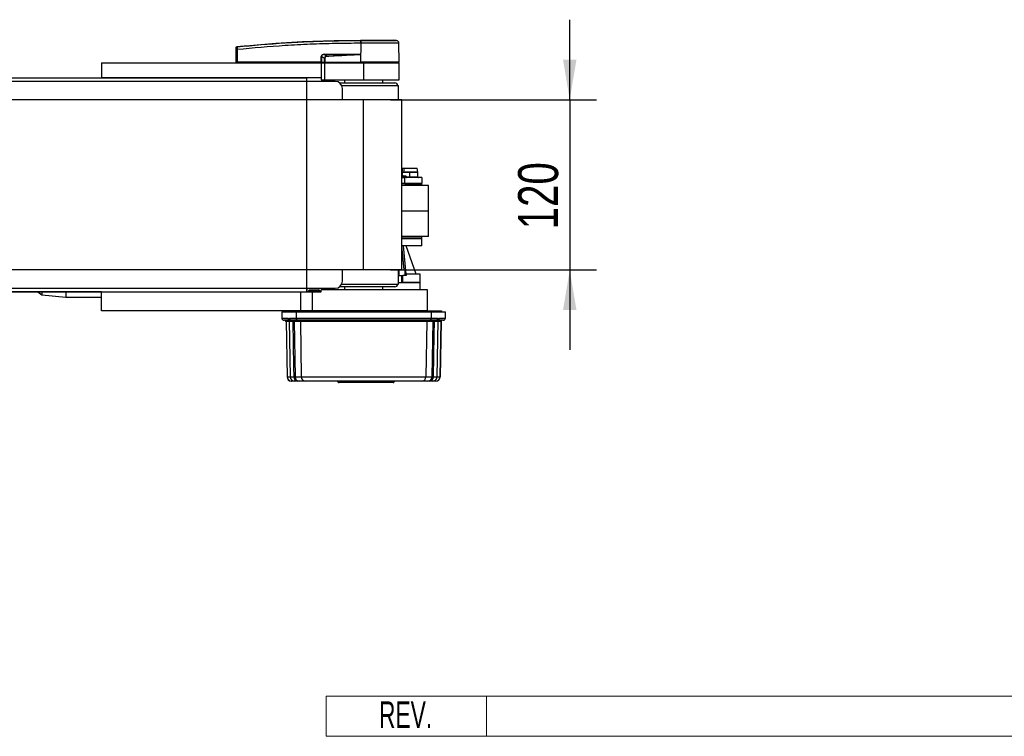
# Model space of a CAD drawing. Header units: millimetres. Extents: x 0 to 420, y 0 to 297.
# Tile 5 of 21: x 192 to 266, y 66 to 120. Entities that reach past the tile are written whole.
import ezdxf
from ezdxf.enums import TextEntityAlignment as Align

# ---------------------------------------------------------------- set-up
doc = ezdxf.new("R2010")
doc.units = ezdxf.units.MM
doc.layers.add('CARTIGLIO', color=140, linetype='Continuous')
doc.layers.add('QUOTE', color=174, linetype='Continuous')
doc.styles.add('SLDTEXTSTYLE0', font='TXT', dxfattribs={"width": 0.638298})
doc.styles.add('SLDTEXTSTYLE3', font='TXT', dxfattribs={"width": 0.75})
doc.dimstyles.new('SLDDIMSTYLE1', dxfattribs={"dimtxt": 3, "dimasz": 3, "dimexe": 0, "dimexo": 0.0625, "dimgap": 0.75, "dimtad": 1, "dimlfac": 9.421651, "dimrnd": 1e-09, "dimzin": 12, "dimdsep": 46, "dimtxsty": 'SLDTEXTSTYLE3', "dimsah": 1, "dimcen": 0.09, "dimadec": 0, "dimazin": 3, "dimtfac": 1, "dimtdec": 3, "dimtmove": 0, "dimatfit": 0, "dimfxl": 0, "dimfrac": 2, "dimtolj": 1, "dimtzin": 12, "dimarcsym": 0})

# ---------------------------------------------------------------- blocks, each defined once
blk = doc.blocks.new('SW_NOTE_0_27')
at = {"layer": 'CARTIGLIO', "color": 0, "insert": (2.34, 2.578), "char_height": 2, "attachment_point": 2, "style": 'SLDTEXTSTYLE0'}
blk.add_mtext('REV.', dxfattribs=at)
blk = doc.blocks.new('Cartiglio ALUSIC')
at = {"color": 161, "linetype": 'Continuous', "lineweight": 18}
for p, q in [((113.971, 150.999), (113.971, 153.999)), ((113.971, 153.999), (313.621, 153.999)), ((125.971, 153.999), (125.971, 150.999)), ((113.971, 150.999), (313.621, 150.999))]:
    blk.add_line(p, q, dxfattribs=at)
at = {"layer": 'CARTIGLIO', "color": 140}
blk.add_blockref('SW_NOTE_0_27', (117.568, 151.037), dxfattribs=at)
at = {"layer": 'CARTIGLIO', "color": 140, "style": 'SLDTEXTSTYLE0', "width": 0.638298}
for tag, height, p in [('AUTOATTR1', 3.5, (223.449, 133.7)), ('AUTOATTR2', 3.5, (221.929, 127.422)), ('AUTOATTR11', 3.5, (224.547, 121.411)), ('AUTOATTR8', 4, (219.244, 110.003)), ('AUTOATTR9', 4, (218.122, 100.423)), ('AUTOATTR0', 4, (249.033, 100.312))]:
    blk.add_attdef(tag, text='', height=height, dxfattribs=at).set_placement(p, align=Align.TOP_CENTER)
at = {"layer": 'CARTIGLIO', "color": 140}
for tag in ['AUTOATTR13', 'AUTOATTR12', 'AUTOATTR10', 'AUTOATTR7', 'AUTOATTR6', 'AUTOATTR5', 'AUTOATTR4', 'AUTOATTR3']:
    blk.add_attdef(tag, (0, 0), '', height=4, dxfattribs=at)
blk = doc.blocks.new('_D_2')
at = {"layer": 'QUOTE'}
for p, q in [((233.405, 113.839), (233.405, 119.839)), ((219.972, 113.839), (235.405, 113.839)), ((233.405, 113.839), (233.405, 101.102)), ((219.972, 101.102), (235.405, 101.102)), ((233.405, 101.102), (233.405, 95.102))]:
    blk.add_line(p, q, dxfattribs=at)
for points in [[(233.405, 113.839), (233.905, 116.839), (232.905, 116.839)], [(233.405, 101.102), (232.905, 98.102), (233.905, 98.102)]]:
    blk.add_solid(points, dxfattribs=at)
at = {"layer": 'QUOTE', "insert": (229.538, 104.145), "char_height": 3, "attachment_point": 1, "rotation": 90, "style": 'SLDTEXTSTYLE3'}
blk.add_mtext('120', dxfattribs=at)

msp = doc.modelspace()

# ---------------------------------------------------------------- linework, layer by layer
at = {"color": 7, "linetype": 'Continuous', "lineweight": 25}
for p, q in [((217.7501, 118.0729), (217.7329, 118.0729)), ((217.7501, 118.0729), (217.7491, 116.6515)), ((217.7503, 118.2966), (217.7504, 118.2966)), ((220.4228, 118.282), (220.2382, 118.2966)), ((220.625, 116.6515), (220.6126, 118.0728)), ((208.42, 116.6515), (208.4283, 117.6019)), ((208.506, 117.6019), (208.4977, 116.6515)), ((208.5058, 117.8267), (208.5057, 117.8267)), ((215.0281, 117.2536), (217.5189, 117.2536)), ((217.7434, 117.2409), (217.7435, 117.235)), ((217.7435, 117.235), (217.7486, 116.6515)), ((198.3363, 116.5984), (198.3363, 115.484)), ((198.3363, 116.5984), (214.7878, 116.5984)), ((208.42, 116.6515), (208.4977, 116.6515)), ((208.4716, 116.6515), (208.4726, 116.5984)), ((214.7935, 116.6515), (208.4977, 116.6515)), ((208.5017, 116.6515), (208.5017, 116.5984)), ((214.7878, 116.5984), (214.7878, 115.484)), ((214.7878, 116.5984), (215.0532, 116.5984)), ((214.7935, 116.6515), (214.7951, 117.0799)), ((214.8133, 116.6515), (214.7935, 116.6515)), ((214.7976, 116.6515), (214.7977, 116.5984)), ((214.815, 117.0799), (214.8133, 116.6515)), ((214.8133, 116.6515), (215.0499, 116.6515)), ((215.0389, 116.9635), (214.815, 117.0799)), ((214.85, 116.6515), (214.8506, 116.5984)), ((215.0268, 117.2262), (215.2134, 117.1292)), ((217.5176, 117.2262), (215.0268, 117.2262)), ((215.0532, 116.5984), (215.0532, 115.3247)), ((215.0532, 116.5984), (217.972, 116.5984)), ((215.0581, 116.6515), (217.7486, 116.6515)), ((215.0747, 116.6515), (215.0751, 116.5984)), ((217.7491, 116.6515), (217.7486, 116.6515)), ((220.625, 116.6515), (217.7491, 116.6515)), ((217.7512, 116.6515), (217.7513, 116.5984)), ((217.972, 116.5984), (217.972, 115.3247)), ((217.972, 116.5984), (220.6254, 116.5984)), ((220.5724, 116.5984), (220.5733, 116.6515)), ((220.6254, 115.3247), (220.6254, 116.5984)), ((215.8492, 115.2186), (60.887, 115.2186)), ((70.4394, 115.484), (198.3363, 115.484)), ((214.7878, 115.484), (198.3363, 115.484)), ((213.7264, 115.2186), (213.7264, 115.484)), ((214.7878, 115.484), (214.7878, 115.3247)), ((214.7878, 115.3247), (215.0532, 115.3247)), ((215.0532, 115.3247), (217.972, 115.3247)), ((216.1676, 115.1125), (220.307, 115.1125)), ((216.5391, 115.3247), (216.5391, 115.1125)), ((217.972, 115.3247), (220.6254, 115.3247)), ((219.4048, 115.1125), (219.4048, 115.3247)), ((216.3356, 114.9002), (220.5724, 114.9002)), ((216.3799, 113.8388), (216.3799, 114.6879)), ((220.5875, 113.8388), (220.5724, 114.9002)), ((217.972, 113.8388), (58.7642, 113.8388)), ((217.972, 101.1022), (217.972, 113.8388)), ((220.8377, 113.8388), (217.972, 113.8388)), ((220.8377, 101.1022), (220.8377, 113.8388)), ((220.8565, 108.4205), (220.8377, 108.4241)), ((220.8377, 108.4021), (220.8546, 108.4021)), ((220.8565, 108.4205), (220.8546, 108.4021)), ((221.4215, 108.4021), (220.8546, 108.4021)), ((220.8546, 108.4021), (220.8546, 108.277)), ((220.8565, 108.4205), (220.911, 108.7123)), ((220.9911, 108.4205), (220.8565, 108.4205)), ((220.911, 108.7123), (221.0275, 108.7123)), ((220.9911, 108.4205), (221.0275, 108.7123)), ((221.4215, 108.4205), (220.9911, 108.4205)), ((221.0275, 108.7123), (221.9787, 108.7123)), ((221.4215, 108.4021), (221.4215, 108.4205)), ((221.8519, 108.4205), (221.4215, 108.4205)), ((221.4215, 108.0755), (221.4215, 108.4021)), ((221.853, 108.4021), (221.4215, 108.4021)), ((222.0302, 108.4205), (221.8519, 108.4205)), ((222.0318, 108.4021), (221.853, 108.4021)), ((222.0302, 108.4205), (221.9787, 108.7123)), ((222.0318, 108.0755), (222.0318, 108.4021)), ((220.8414, 108.3293), (220.8377, 108.3289)), ((221.1605, 108.1286), (220.8377, 108.1286)), ((220.8377, 108.0755), (220.974, 108.0755)), ((220.8377, 108.0224), (221.0491, 108.0224)), ((220.974, 108.0755), (221.1605, 108.0755)), ((221.0491, 107.5979), (221.0491, 108.0224)), ((222.3236, 108.0224), (221.0491, 108.0224)), ((221.1605, 108.0755), (221.1605, 108.1286)), ((221.1605, 108.0755), (221.4215, 108.0755)), ((221.4215, 108.0755), (221.4215, 108.0224)), ((221.4215, 108.0755), (221.853, 108.0755)), ((221.853, 108.0755), (222.0318, 108.0755)), ((222.3236, 108.0224), (222.3236, 107.5979)), ((220.8377, 107.5979), (221.0491, 107.5979)), ((221.0491, 107.5342), (220.8377, 107.5342)), ((222.8331, 107.428), (220.8377, 107.428)), ((221.0491, 107.5342), (221.0491, 107.5979)), ((221.0491, 107.5979), (222.3236, 107.5979)), ((221.0491, 107.5342), (222.3236, 107.5342)), ((222.3236, 107.5342), (222.3236, 107.5979)), ((222.3236, 107.428), (222.3236, 107.5342)), ((222.8331, 105.5175), (222.8331, 107.428)), ((220.8377, 105.5175), (222.8331, 105.5175)), ((222.8331, 103.6071), (222.8331, 105.5175)), ((222.8331, 103.6071), (220.8377, 103.6071)), ((220.8377, 103.5009), (222.3236, 103.5009)), ((222.3236, 103.4372), (220.8377, 103.4372)), ((222.3236, 103.5009), (222.3236, 103.6071)), ((222.3236, 103.4372), (222.3236, 103.5009)), ((222.3236, 102.9065), (222.3236, 103.4372)), ((222.3236, 102.9065), (220.8377, 102.9065)), ((221.0092, 101.1016), (220.8449, 102.9065)), ((221.1495, 100.7838), (220.9635, 102.9065)), ((221.8991, 100.7838), (221.1561, 102.9065)), ((217.972, 101.1022), (58.7642, 101.1022)), ((216.3799, 100.2531), (216.3799, 101.1022)), ((220.8377, 101.1022), (217.972, 101.1022)), ((220.5724, 100.0408), (220.5875, 101.1022)), ((220.6084, 101.0746), (220.6084, 100.6776)), ((221.0504, 101.0746), (220.8294, 101.1022)), ((220.8377, 101.1022), (221.0135, 101.1022)), ((221.0192, 101.1002), (221.0136, 101.1022)), ((221.0504, 101.0746), (221.0504, 100.6776)), ((220.5815, 100.6776), (220.6084, 100.6776)), ((220.6084, 100.6776), (220.8952, 100.6776)), ((220.8421, 100.1469), (220.8421, 100.6776)), ((220.8952, 100.1469), (220.8952, 100.6776)), ((221.1605, 100.6776), (220.8952, 100.6776)), ((221.1605, 100.7838), (221.0504, 100.7838)), ((221.1605, 100.7838), (221.1605, 100.6776)), ((222.2175, 100.7838), (221.1605, 100.7838)), ((222.2175, 100.1469), (222.2175, 100.7838)), ((60.887, 99.7224), (215.8492, 99.7224)), ((213.7264, 99.7224), (213.7264, 99.457)), ((213.9175, 99.6162), (213.8326, 99.5313)), ((213.9175, 99.6162), (214.5968, 99.6162)), ((214.6817, 99.5313), (214.5968, 99.6162)), ((214.7878, 99.457), (214.7878, 99.6162)), ((222.7482, 99.6162), (214.7878, 99.6162)), ((217.972, 99.8285), (216.1676, 99.8285)), ((216.3356, 100.0408), (220.5724, 100.0408)), ((216.5391, 99.8285), (216.5391, 99.6162)), ((220.307, 99.8285), (217.972, 99.8285)), ((219.4048, 99.6162), (219.4048, 99.8285)), ((220.5739, 100.1469), (222.2175, 100.1469)), ((222.2175, 100.1469), (220.8952, 100.1469)), ((222.2175, 99.6162), (222.2175, 100.1469)), ((222.7482, 98.0242), (222.7482, 99.6162)), ((198.3363, 99.457), (70.4394, 99.457)), ((193.5731, 99.457), (193.8753, 99.2209)), ((193.8753, 99.457), (193.8753, 99.2209)), ((193.8753, 99.2209), (195.6829, 99.0628)), ((195.6829, 99.457), (195.6829, 99.0628)), ((195.6829, 99.0628), (198.3363, 99.0628)), ((198.3363, 98.0242), (198.3363, 99.457)), ((198.3363, 99.457), (213.2625, 99.457)), ((213.2625, 98.0242), (213.2625, 99.457)), ((213.2625, 99.457), (214.1188, 99.457)), ((213.8326, 99.5313), (213.8326, 99.457)), ((214.6817, 99.5313), (213.8326, 99.5313)), ((214.1188, 99.457), (214.1188, 98.0242)), ((214.1188, 99.457), (214.7878, 99.457)), ((214.6817, 99.457), (214.6817, 99.5313)), ((213.2625, 98.0242), (198.3363, 98.0242)), ((202.4896, 98.0242), (202.4896, 98.0215)), ((203.3376, 98.0215), (203.3376, 98.0242)), ((211.8424, 97.9711), (211.8424, 97.4935)), ((211.8424, 97.9711), (211.8542, 97.9711)), ((211.8424, 97.4935), (211.8542, 97.4935)), ((211.8542, 97.9711), (211.8542, 97.4935)), ((211.8542, 97.9711), (212.9135, 97.9711)), ((211.8542, 97.4935), (212.3101, 97.4935)), ((212.0131, 97.3343), (212.0016, 97.3343)), ((212.3687, 97.3343), (212.0131, 97.3343)), ((212.1344, 98.0242), (212.1344, 97.9711)), ((212.1456, 98.0242), (212.1456, 97.9711)), ((212.4307, 97.4935), (212.9135, 97.4935)), ((213.0724, 97.3343), (212.5896, 97.3343)), ((212.9135, 97.9711), (212.9135, 97.4935)), ((212.9135, 97.9711), (223.0304, 97.9711)), ((212.9135, 97.4935), (223.0304, 97.4935)), ((222.8715, 97.3343), (213.0724, 97.3343)), ((213.2049, 98.0242), (213.2049, 97.9711)), ((214.1188, 98.0242), (213.2625, 98.0242)), ((214.1188, 98.0242), (222.739, 98.0242)), ((222.739, 98.0242), (214.1188, 98.0242)), ((222.739, 98.0242), (223.7984, 98.0242)), ((222.739, 98.0242), (222.739, 97.9711)), ((223.3543, 97.3343), (222.8715, 97.3343)), ((223.0304, 97.9711), (223.0304, 97.4935)), ((223.0304, 97.9711), (224.0898, 97.9711)), ((223.0304, 97.4935), (223.5132, 97.4935)), ((223.9309, 97.3343), (223.5757, 97.3343)), ((223.5989, 97.3913), (223.5976, 97.3872)), ((223.6338, 97.4935), (224.0898, 97.4935)), ((223.7984, 98.0242), (223.8096, 98.0242)), ((223.7984, 98.0242), (223.7984, 97.9711)), ((223.8096, 97.9711), (223.8096, 98.0242)), ((223.9423, 97.3343), (223.9309, 97.3343)), ((224.0898, 97.9711), (224.0898, 97.4935)), ((224.0898, 97.9711), (224.1015, 97.9711)), ((224.0898, 97.4935), (224.1015, 97.4935)), ((224.1015, 97.4935), (224.1015, 97.9711)), ((212.1626, 97.23), (212.235, 93.0832)), ((212.1738, 97.23), (212.1626, 97.23)), ((212.1738, 97.23), (212.246, 93.0832)), ((212.4015, 97.23), (212.1738, 97.23)), ((212.4011, 97.2522), (212.4738, 93.0832)), ((212.6902, 97.23), (212.5053, 97.23)), ((213.2331, 97.23), (212.7633, 97.23)), ((212.7633, 97.23), (212.8345, 93.0832)), ((222.7108, 97.23), (213.2331, 97.23)), ((213.2331, 97.23), (213.3054, 93.0832)), ((222.7108, 97.23), (222.6386, 93.0832)), ((223.1806, 97.23), (222.7108, 97.23)), ((223.1095, 93.0832), (223.1806, 97.23)), ((223.4386, 97.23), (223.2537, 97.23)), ((223.4701, 93.0832), (223.5428, 97.2505)), ((223.7701, 97.23), (223.5425, 97.23)), ((223.7701, 97.23), (223.6979, 93.0832)), ((223.7089, 93.0832), (223.7813, 97.23)), ((223.7813, 97.23), (223.7701, 97.23)), ((212.235, 93.0832), (212.246, 93.0832)), ((212.246, 93.0832), (212.4738, 93.0832)), ((212.4738, 93.0832), (212.7595, 93.0832)), ((212.8345, 93.0832), (213.3054, 93.0832)), ((213.3054, 93.0832), (222.6386, 93.0832)), ((222.6386, 93.0832), (223.1095, 93.0832)), ((223.1844, 93.0832), (223.4701, 93.0832)), ((223.4701, 93.0832), (223.6979, 93.0832)), ((223.6979, 93.0832), (223.7089, 93.0832)), ((212.5638, 92.7703), (212.5534, 92.7703)), ((212.7922, 92.7703), (212.5638, 92.7703)), ((213.0323, 92.7703), (212.7922, 92.7703)), ((213.6231, 92.7703), (213.1522, 92.7703)), ((222.3208, 92.7703), (213.6231, 92.7703)), ((216.061, 92.6996), (216.0944, 92.6996)), ((217.9745, 92.7703), (217.9745, 92.6996)), ((217.9745, 92.6996), (217.9745, 92.6642)), ((222.7917, 92.7703), (222.3208, 92.7703)), ((223.1517, 92.7703), (222.9116, 92.7703)), ((223.3801, 92.7703), (223.1517, 92.7703)), ((223.3905, 92.7703), (223.3801, 92.7703))]:
    msp.add_line(p, q, dxfattribs=at)
at = {"color": 7, "linetype": 'Continuous'}
for p, q in [((63.0098, 115.484), (213.7264, 115.484)), ((213.7264, 99.457), (213.7264, 115.484)), ((63.0098, 99.457), (213.7264, 99.457))]:
    msp.add_line(p, q, dxfattribs=at)
at = {"color": 7, "linetype": 'Continuous', "lineweight": 25, "flags": 128}
for points in [[(217.5176, 117.2262), (217.6441, 117.2311), (217.7435, 117.235)], [(220.8546, 108.277), (220.8464, 108.2687), (220.8377, 108.2632)], [(212.7595, 93.0832), (212.747, 93.8315), (212.6902, 97.23)], [(223.2537, 97.23), (223.2377, 96.2731), (223.1844, 93.0832)]]:
    msp.add_lwpolyline(points, dxfattribs=at)
at = {"color": 7, "linetype": 'Continuous', "lineweight": 25}
for centre, radius, start, end in [((218.5302, 118.1177), 0.7986, 168.120168, 183.219012), ((222.0547, 117.7912), 4.3339, 173.303191, 173.496611), ((218.5475, 118.1172), 0.7986, 168.081743, 183.180073), ((220.4003, 118.0709), 0.2123, 0.500011, 83.923128), ((208.4671, 115.2521), 2.3501, 89.051899, 90.948101), ((208.514, 117.7263), 0.0847, 96.104195, 179.384141), ((214.8083, 117.2508), 0.2199, 353.585658, 0.74759), ((217.2991, 117.2508), 0.2199, 353.585658, 0.74759), ((214.8051, 119.7833), 2.7034, 269.78976, 270.21024), ((141.9046, 113.5861), 73.3943, 2.731259, 2.766996), ((215.8492, 114.6879), 0.5307, 0, 90), ((220.307, 114.9002), 0.2123, 360, 90), ((221.7039, 108.4021), 0.1491, 359.989324, 7.090726), ((221.9256, 108.4021), 0.1061, 0, 10), ((221.0209, 108.0689), 0.0474, 171.950532, 258.578251), ((221.2136, 108.0755), 0.0531, 180, 270.000009), ((221.8999, 108.0689), 0.0474, 171.950536, 258.57823), ((222.0848, 108.0755), 0.0531, 180, 270.000002), ((215.8492, 100.2531), 0.5307, 270, 0), ((220.307, 100.0408), 0.2123, 270, 0), ((212.0016, 97.4935), 0.1592, 180, 270), ((212.0132, 97.4933), 0.1591, 179.945029, 269.944923), ((212.0565, 97.2281), 0.1061, 1, 90), ((212.0678, 97.2282), 0.106, 0.943757, 89.94621), ((212.4695, 97.4935), 0.1594, 179.99258, 218.132635), ((212.4916, 97.4343), 0.1527, 179.276773, 196.836134), ((212.5593, 97.4389), 0.1574, 180.959806, 234.114182), ((212.5898, 97.4933), 0.1591, 179.945029, 269.944923), ((212.5911, 97.2353), 0.0993, 356.925356, 85.47901), ((212.6573, 97.2282), 0.106, 0.943757, 89.94621), ((213.0726, 97.4933), 0.1591, 179.945029, 269.944923), ((213.1271, 97.2282), 0.106, 0.943757, 89.94621), ((222.8168, 97.2282), 0.106, 90.05379, 179.056243), ((222.8714, 97.4933), 0.1591, 270.055077, 0.054971), ((223.2866, 97.2282), 0.106, 90.05379, 179.056243), ((223.3528, 97.2353), 0.0993, 94.52099, 183.074644), ((223.3542, 97.4933), 0.1591, 270.055077, 0.054971), ((223.3846, 97.4389), 0.1574, 305.885818, 359.040194), ((223.4744, 97.4935), 0.1594, 321.13571, 0.007633), ((223.4523, 97.4343), 0.1527, 343.625432, 0.723035), ((223.8762, 97.2282), 0.106, 90.05379, 179.056243), ((223.8874, 97.2281), 0.1061, 90, 179), ((223.9307, 97.4933), 0.1591, 270.055077, 0.054971), ((223.9423, 97.4935), 0.1592, 270, 360), ((212.3972, 97.2288), 0.1082, 0.60608, 49.747048), ((223.5467, 97.2288), 0.1082, 130.252952, 179.39392), ((212.5534, 93.0887), 0.3184, 181, 270), ((212.5641, 93.0884), 0.3181, 180.943757, 269.94621), ((212.7922, 93.0887), 0.3184, 181, 270), ((213.0564, 93.0667), 0.2974, 176.824179, 265.347699), ((213.1525, 93.0884), 0.3181, 180.943757, 269.94621), ((213.6234, 93.0884), 0.3181, 180.943757, 269.94621), ((222.3205, 93.0884), 0.3181, 270.05379, 359.056243), ((222.7914, 93.0884), 0.3181, 270.05379, 359.056243), ((222.8875, 93.0667), 0.2974, 274.652301, 3.175821), ((223.1517, 93.0887), 0.3184, 270, 359), ((223.3798, 93.0884), 0.3181, 270.05379, 359.056243), ((223.3905, 93.0887), 0.3184, 270, 359), ((215.9609, 92.6642), 0.1061, 19.471221, 90), ((216.0104, 92.6856), 0.0852, 9.436439, 84.124857), ((216.111, 92.7172), 0.0531, 199.471221, 270), ((216.1364, 92.7065), 0.0426, 189.436439, 264.124857), ((220.1949, 92.7172), 0.0531, 269.980886, 338.477499), ((220.345, 92.6642), 0.1061, 90.23061, 161.283355)]:
    msp.add_arc(centre, radius, start, end, dxfattribs=at)
for centre, major_axis, ratio, start_param, end_param in [((215.1718, 116.9717), (0.3609, -0.1775), 0.6067254, 2.2520057, 3.4288926), ((215.1691, 116.972), (0.3414, -0.169), 0.5569608, 2.2532184, 3.4301053), ((215.3014, 116.9033), (0.2432, -0.1294), 0.7705823, 2.3011388, 3.4780257), ((215.3014, 116.9037), (0.2123, -0.1122), 0.6630178, 2.2990506, 3.4759374)]:
    msp.add_ellipse(centre, major_axis=major_axis, ratio=ratio, start_param=start_param, end_param=end_param, dxfattribs=at)
for points, knots in [([(208.505, 117.8105), (209.7002, 117.9195), (211.5219, 118.0858), (213.9766, 118.208), (215.863, 118.2728), (217.1186, 118.2728), (217.7487, 118.2821), (217.7487, 118.2821)], [0, 0, 0, 0, 0.38876695, 0.59252789, 0.79628932, 0.99999932, 1, 1, 1, 1]), ([(208.5058, 117.8267), (208.5414, 117.8304), (208.7615, 117.8527), (209.7269, 117.9469), (211.7106, 118.109), (214.5725, 118.2647), (216.6906, 118.286), (217.7503, 118.2966)], [0, 0, 0, 0, 0.0117013, 0.0722088, 0.3141935, 0.6568871, 1, 1, 1, 1]), ([(217.7329, 118.0729), (217.1056, 118.0689), (215.851, 118.0611), (213.9696, 117.9997), (211.5189, 117.8765), (209.6999, 117.7107), (208.506, 117.6019)], [0, 0, 0, 0, 0.2036202, 0.4072406, 0.6109477, 1, 1, 1, 1]), ([(217.7487, 118.2821), (217.7487, 118.2821), (217.7545, 118.2821), (217.7603, 118.2821), (217.7661, 118.2821)], [0, 0, 0, 0, 0.0003655, 1, 1, 1, 1]), ([(220.6126, 118.0728), (220.6055, 118.0728), (220.5912, 118.0729), (220.4761, 118.0729), (220.2939, 118.0728), (220.0464, 118.0728), (219.7378, 118.0729), (219.382, 118.0727), (218.9828, 118.0729), (218.5715, 118.0728), (218.1551, 118.0728), (217.8862, 118.0728), (217.7501, 118.0729)], [0, 0, 0, 0, 0.100465, 0.2038434, 0.3043094, 0.4076889, 0.5081552, 0.611535, 0.7120023, 0.8153833, 0.9066108, 1, 1, 1, 1]), ([(217.7504, 118.2966), (217.908, 118.2966), (218.2236, 118.2966), (218.6886, 118.2966), (219.1208, 118.2966), (219.5051, 118.2966), (219.8216, 118.2966), (220.0578, 118.2966), (220.2104, 118.2966), (220.2289, 118.2966), (220.2382, 118.2966)], [0, 0, 0, 0, 0.1248804, 0.2501396, 0.3746494, 0.4998125, 0.6247642, 0.7495577, 0.8749238, 1, 1, 1, 1]), ([(217.7661, 118.2821), (217.8909, 118.2821), (218.1404, 118.282), (218.5251, 118.2821), (218.908, 118.2821), (219.2775, 118.282), (219.609, 118.2821), (219.895, 118.2821), (220.1256, 118.282), (220.2949, 118.2821), (220.4022, 118.282), (220.4159, 118.282), (220.4228, 118.282)], [0, 0, 0, 0, 0.0923036, 0.1846071, 0.2865385, 0.3884688, 0.490398, 0.5923288, 0.694247, 0.7961664, 0.8980845, 1, 1, 1, 1]), ([(208.4283, 117.6019), (208.4283, 117.6069), (208.4285, 117.6261), (208.4288, 117.6588), (208.4291, 117.6935), (208.4293, 117.7189), (208.4293, 117.7244), (208.4294, 117.7272)], [0, 0, 0, 0, 0.08210774, 0.31165455, 0.54070711, 0.77036972, 1, 1, 1, 1]), ([(208.4294, 117.7272), (208.4294, 117.7333), (208.4295, 117.7416), (208.4295, 117.7427), (208.4295, 117.743)], [0, 0, 0, 0, 0.7365741, 1, 1, 1, 1]), ([(208.4295, 117.743), (208.4296, 117.746), (208.4301, 117.7586), (208.4367, 117.7803), (208.4537, 117.8038), (208.4775, 117.821), (208.4963, 117.8248), (208.5057, 117.8267)], [0, 0, 0, 0, 0.0716067, 0.3068114, 0.5378745, 0.7689372, 1, 1, 1, 1]), ([(208.505, 117.8105), (208.5044, 117.8058), (208.5032, 117.7964), (208.5027, 117.7541), (208.5033, 117.6964), (208.5047, 117.6422), (208.5058, 117.6103), (208.506, 117.6019)], [0, 0, 0, 0, 0.2296881, 0.4595969, 0.6887793, 0.9180889, 1, 1, 1, 1]), ([(208.5057, 117.8267), (208.5057, 117.8264), (208.5054, 117.8253), (208.5052, 117.8167), (208.505, 117.8105)], [0, 0, 0, 0, 0.2638842, 1, 1, 1, 1]), ([(217.7435, 117.235), (217.2718, 117.2035), (216.4295, 117.1472), (215.5865, 117.1029), (215.2156, 117.0835)], [0, 0, 0, 0, 0.5600269, 1, 1, 1, 1]), ([(217.5189, 117.2536), (217.5406, 117.2534), (217.6049, 117.2528), (217.6804, 117.253), (217.7329, 117.2429), (217.7434, 117.2409)], [0, 0, 0, 0, 0.2892673, 0.8568296, 1, 1, 1, 1]), ([(215.0389, 116.9635), (215.0451, 116.9636), (215.0562, 116.9636), (215.0702, 116.9635), (215.0764, 116.9635)], [0, 0, 0, 0, 0.56, 1, 1, 1, 1]), ([(215.0499, 116.6515), (215.0465, 116.7097), (215.0404, 116.8135), (215.0394, 116.9177), (215.0389, 116.9635)], [0, 0, 0, 0, 0.560586, 1, 1, 1, 1]), ([(215.0499, 116.6515), (215.0507, 116.6515), (215.0524, 116.6515), (215.0553, 116.6515), (215.0573, 116.6515), (215.0581, 116.6515)], [0, 0, 0, 0, 0.3193957, 0.7481913, 1, 1, 1, 1]), ([(215.0764, 116.9635), (215.0748, 116.9052), (215.0719, 116.801), (215.0623, 116.6972), (215.0581, 116.6515)], [0, 0, 0, 0, 0.5593923, 1, 1, 1, 1]), ([(215.2134, 117.1292), (215.6435, 117.1486), (216.4115, 117.1833), (217.1796, 117.2131), (217.5176, 117.2262)], [0, 0, 0, 0, 0.5599741, 1, 1, 1, 1]), ([(220.8377, 108.7123), (220.8412, 108.7123), (220.8568, 108.7123), (220.8812, 108.7123), (220.9014, 108.7123), (220.9089, 108.7123), (220.911, 108.7123)], [0, 0, 0, 0, 0.1060409, 0.4808322, 0.8524087, 1, 1, 1, 1]), ([(220.8546, 108.277), (220.8514, 108.285), (220.8454, 108.3002), (220.8427, 108.32), (220.8414, 108.3293)], [0, 0, 0, 0, 0.5319442, 1, 1, 1, 1]), ([(220.9325, 108.1286), (220.93, 108.1303), (220.9073, 108.1459), (220.8791, 108.1926), (220.8628, 108.2486), (220.8546, 108.277)], [0, 0, 0, 0, 0.0578097, 0.5236967, 1, 1, 1, 1]), ([(221.0081, 101.1022), (221.0193, 101.0988), (221.0335, 101.0945), (221.0475, 101.078), (221.0504, 101.0746)], [0, 0, 0, 0, 0.7938143, 1, 1, 1, 1]), ([(212.3101, 97.4935), (212.3149, 97.4897), (212.3246, 97.482), (212.3341, 97.4516), (212.3389, 97.4363)], [0, 0, 0, 0, 0.4969853, 1, 1, 1, 1]), ([(212.3389, 97.4363), (212.3456, 97.4194), (212.3589, 97.386), (212.3801, 97.3828), (212.3943, 97.4176), (212.402, 97.4363)], [0, 0, 0, 0, 0.3222032, 0.6355284, 1, 1, 1, 1]), ([(212.3392, 97.4089), (212.3392, 97.409), (212.3391, 97.4091), (212.3425, 97.3997), (212.3456, 97.3895), (212.3457, 97.389)], [0, 0, 0, 0, 0.2885447, 0.9630676, 1, 1, 1, 1]), ([(212.346, 97.3903), (212.3505, 97.3769), (212.3597, 97.3497), (212.3706, 97.3236), (212.3847, 97.3069), (212.3865, 97.3047)], [0, 0, 0, 0, 0.4583675, 0.9293398, 1, 1, 1, 1]), ([(212.402, 97.4363), (212.4067, 97.4514), (212.4162, 97.4819), (212.4259, 97.4896), (212.4307, 97.4935)], [0, 0, 0, 0, 0.4981598, 1, 1, 1, 1]), ([(212.5896, 97.3343), (212.5675, 97.3327), (212.5205, 97.3295), (212.4855, 97.3177), (212.4671, 97.3114)], [0, 0, 0, 0, 0.4717781, 1, 1, 1, 1]), ([(223.4769, 97.3114), (223.4605, 97.317), (223.4258, 97.3289), (223.379, 97.3324), (223.3543, 97.3343)], [0, 0, 0, 0, 0.4716339, 1, 1, 1, 1]), ([(223.5132, 97.4935), (223.518, 97.4897), (223.5277, 97.482), (223.5372, 97.4516), (223.542, 97.4363)], [0, 0, 0, 0, 0.4969853, 1, 1, 1, 1]), ([(223.542, 97.4363), (223.5487, 97.4194), (223.562, 97.386), (223.5833, 97.3828), (223.5974, 97.4176), (223.6051, 97.4363)], [0, 0, 0, 0, 0.3222032, 0.6355284, 1, 1, 1, 1]), ([(223.5577, 97.3044), (223.5631, 97.3125), (223.5813, 97.3398), (223.5909, 97.3615), (223.5974, 97.388), (223.5983, 97.3915)], [0, 0, 0, 0, 0.26692029, 0.90556963, 1, 1, 1, 1]), ([(223.5978, 97.3872), (223.6004, 97.3953), (223.6045, 97.4085), (223.6046, 97.4086), (223.6046, 97.4086)], [0, 0, 0, 0, 0.6158215, 1, 1, 1, 1]), ([(223.6051, 97.4363), (223.6098, 97.4514), (223.6193, 97.4819), (223.629, 97.4896), (223.6338, 97.4935)], [0, 0, 0, 0, 0.4981598, 1, 1, 1, 1]), ([(212.3842, 97.3034), (212.3883, 97.299), (212.3959, 97.2908), (212.3994, 97.2644), (212.4011, 97.2519)], [0, 0, 0, 0, 0.5289235, 1, 1, 1, 1]), ([(212.4671, 97.3114), (212.4529, 97.309), (212.4104, 97.3017), (212.38, 97.3072), (212.3888, 97.3085), (212.3909, 97.3089)], [0, 0, 0, 0, 0.2737107, 0.8230878, 1, 1, 1, 1]), ([(212.5053, 97.23), (212.4797, 97.2347), (212.428, 97.2443), (212.3999, 97.2631), (212.4034, 97.2543), (212.4042, 97.2522)], [0, 0, 0, 0, 0.43000006, 0.86793663, 1, 1, 1, 1]), ([(212.7633, 97.23), (212.7544, 97.23), (212.742, 97.2301), (212.7018, 97.23), (212.6902, 97.23)], [0, 0, 0, 0, 0.71262605, 1, 1, 1, 1]), ([(223.2537, 97.23), (223.2276, 97.23), (223.191, 97.2301), (223.1829, 97.23), (223.1806, 97.23)], [0, 0, 0, 0, 0.712626, 1, 1, 1, 1]), ([(223.538, 97.2506), (223.5386, 97.2541), (223.5401, 97.2625), (223.507, 97.2408), (223.4619, 97.2337), (223.4386, 97.23)], [0, 0, 0, 0, 0.2571696, 0.6164905, 1, 1, 1, 1]), ([(223.5549, 97.3059), (223.5548, 97.3064), (223.5545, 97.3076), (223.5047, 97.31), (223.4769, 97.3114)], [0, 0, 0, 0, 0.4409185, 1, 1, 1, 1]), ([(223.5442, 97.2509), (223.5439, 97.2559), (223.5429, 97.2737), (223.551, 97.2919), (223.5569, 97.3), (223.5594, 97.3035)], [0, 0, 0, 0, 0.1801236, 0.6423246, 1, 1, 1, 1]), ([(212.7595, 93.0832), (212.7718, 93.0831), (212.8129, 93.0829), (212.8256, 93.0831), (212.8345, 93.0832)], [0, 0, 0, 0, 0.2975746, 1, 1, 1, 1]), ([(223.1095, 93.0832), (223.1119, 93.0831), (223.1202, 93.0829), (223.1579, 93.0831), (223.1844, 93.0832)], [0, 0, 0, 0, 0.2975746, 1, 1, 1, 1]), ([(213.1522, 92.7703), (213.138, 92.7703), (213.1178, 92.7703), (213.0519, 92.7703), (213.0323, 92.7703)], [0, 0, 0, 0, 0.7024266, 1, 1, 1, 1]), ([(216.0944, 92.6996), (216.1048, 92.6996), (216.1864, 92.6996), (216.3599, 92.6996), (216.5847, 92.6996), (216.8239, 92.6996), (217.1202, 92.6996), (217.5242, 92.6996), (217.8289, 92.6996), (217.9745, 92.6996)], [0, 0, 0, 0, 0.02244931, 0.17639385, 0.33446441, 0.40688573, 0.56265349, 0.79105335, 1, 1, 1, 1]), ([(217.9745, 92.6642), (217.8314, 92.6642), (217.532, 92.6642), (217.1353, 92.6642), (216.8445, 92.6642), (216.6052, 92.6642), (216.3711, 92.6642), (216.2117, 92.6642), (216.132, 92.6642)], [0, 0, 0, 0, 0.2096349, 0.4387167, 0.5946608, 0.6670429, 0.8336218, 1, 1, 1, 1]), ([(217.9745, 92.6996), (218.0198, 92.6996), (218.2615, 92.6996), (218.6399, 92.6996), (219.0897, 92.6996), (219.4298, 92.6996), (219.7102, 92.6996), (219.9578, 92.6996), (220.1299, 92.6996), (220.214, 92.6996), (220.2501, 92.6996), (220.2392, 92.6996), (220.2363, 92.6996)], [0, 0, 0, 0, 0.0437108, 0.2328175, 0.364988, 0.4970094, 0.5983011, 0.69947, 0.8376901, 0.906804, 0.9758843, 1, 1, 1, 1]), ([(220.1902, 92.6642), (220.1911, 92.6642), (220.2051, 92.6642), (220.1103, 92.6642), (219.9199, 92.6642), (219.6775, 92.6642), (219.4057, 92.6642), (219.0719, 92.6642), (218.6305, 92.6642), (218.2569, 92.6642), (218.0192, 92.6642), (217.9745, 92.6642)], [0, 0, 0, 0, 0.0101343, 0.1479135, 0.2869964, 0.3881483, 0.4922051, 0.6250334, 0.7616566, 0.9552033, 1, 1, 1, 1]), ([(222.9116, 92.7703), (222.8693, 92.7703), (222.809, 92.7703), (222.7957, 92.7703), (222.7917, 92.7703)], [0, 0, 0, 0, 0.7024266, 1, 1, 1, 1])]:
    msp.add_open_spline(points, degree=3, knots=knots, dxfattribs=at)

# ---------------------------------------------------------------- block references
at = {"layer": 'CARTIGLIO'}
msp.add_blockref('Cartiglio ALUSIC', (101.2063, -84.828), dxfattribs=at)

# ---------------------------------------------------------------- dimensions: what is measured, and where the dimension line sits
at = {"layer": 'QUOTE'}
dim = msp.add_linear_dim(base=(231.0241, 101.1022), p1=(217.972, 113.8388), p2=(217.972, 101.1022), angle=90, dimstyle='SLDDIMSTYLE1', dxfattribs=at)
dim.commit()
dim.dimension.update_dxf_attribs({"geometry": '_D_2', "text_midpoint": (231.0241, 107.4705), "dimtype": 160})

doc.saveas('drawing.dxf')
